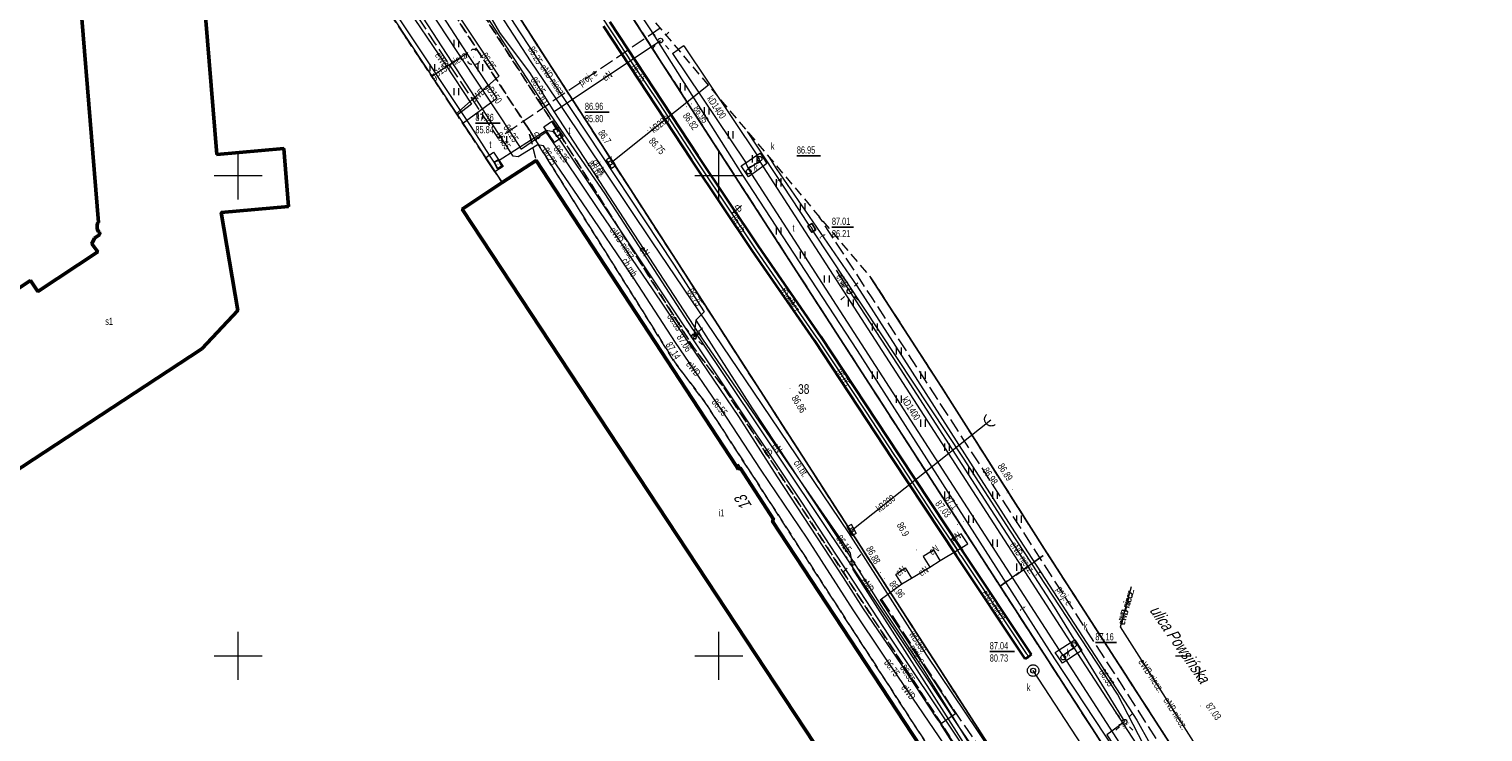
# Model space of a CAD drawing. Header units: metres. Extents: x 7504240 to 7504745, y 5782869 to 5783359.
# Tile 92 of 93: x 7504578 to 7504729, y 5783192 to 5783265. Entities that reach past the tile are written whole.
import ezdxf
from ezdxf.enums import TextEntityAlignment as Align

# ---------------------------------------------------------------- set-up
doc = ezdxf.new("R2010")
doc.units = ezdxf.units.M
doc.header["$MEASUREMENT"] = 0
for name, pattern in [('1.0_0.5', [1.5, 1, -0.5]), ('1.5_0.5', [2, 1.5, -0.5]), ('219-500', [0]), ('egug-500', [1, 0.5, -0.5])]:
    doc.linetypes.add(name, pattern=pattern)
doc.layers.get('0').update_dxf_attribs({"color": 2, "linetype": 'CONTINUOUS', "lineweight": 5})
for name, color, linetype in [('203-punkt graniczny', 7, 'CONTINUOUS'), ('211-numer działki ewidencyjnej', 7, 'CONTINUOUS'), ('218-kontur użytku gruntowego', 7, 'CONTINUOUS'), ('219-działka ewidencyjna', 7, 'CONTINUOUS'), ('312-budynek ewidencyjny', 7, 'CONTINUOUS'), ('312-oznaczenie budynku ewidencyjnego-Atr117', 7, 'CONTINUOUS'), ('994-Nazwa ulicy', 7, 'CONTINUOUS'), ('Adres nieruchomości (na budynku)', 7, 'CONTINUOUS'), ('chodnik', 7, 'CONTINUOUS'), ('chodnik-Atr17', 7, 'CONTINUOUS'), ('drzewo liściaste', 7, 'CONTINUOUS'), ('jezdnia', 7, 'CONTINUOUS'), ('jezdnia-Atr17', 7, 'CONTINUOUS'), ('komora podziemna', 7, 'CONTINUOUS'), ('kratka ściekowa', 7, 'CONTINUOUS'), ('krawężnik', 7, 'CONTINUOUS'), ('latarnia', 7, 'CONTINUOUS'), ('obudowa ochronna przewodu', 7, 'CONTINUOUS'), ('pikieta sztuczna', 7, 'CONTINUOUS'), ('pikieta sztuczna-Atr2', 7, 'CONTINUOUS'), ('przewód elektroenergetyczny podziemny', 7, 'CONTINUOUS'), ('przewód elektroenergetyczny podziemny - ob. projektowany', 7, 'CONTINUOUS'), ('przewód elektroenergetyczny podziemny - ob. projektowany-Atr1', 7, 'CONTINUOUS'), ('przewód elektroenergetyczny podziemny-Atr1', 7, 'CONTINUOUS'), ('przewód gazowy', 7, 'CONTINUOUS'), ('przewód gazowy-Atr1', 7, 'CONTINUOUS'), ('przewód kanalizacyjny', 7, 'CONTINUOUS'), ('przewód kanalizacyjny-Atr1', 7, 'CONTINUOUS'), ('przewód telekomunikacyjny podziemny', 7, 'CONTINUOUS'), ('przewód telekomunikacyjny podziemny-Atr1', 7, 'CONTINUOUS'), ('przewód wodociągowy', 7, 'CONTINUOUS'), ('przewód wodociągowy-Atr1', 7, 'CONTINUOUS'), ('Punkt budynku', 7, 'CONTINUOUS'), ('rzędna', 7, 'CONTINUOUS'), ('rzędna-Atr2', 7, 'CONTINUOUS'), ('rzędna-Atr3', 7, 'CONTINUOUS'), ('trawnik', 7, 'CONTINUOUS'), ('Wstawianie ramki sekcyjnej z opisem', 7, 'CONTINUOUS'), ('właz do komory lub kanału - okrągły', 7, 'CONTINUOUS'), ('właz do komory lub kanału - okrągły-Atr17', 7, 'CONTINUOUS'), ('właz do komory lub kanału - prostokątny', 7, 'CONTINUOUS'), ('właz do komory lub kanału - prostokątny-Atr17', 7, 'CONTINUOUS')]:
    doc.layers.add(name, color=color, linetype=linetype)
doc.styles.get("Standard").update_dxf_attribs({"font": 'Working1250', "width": 0.75})

# ---------------------------------------------------------------- blocks, each defined once
blk = doc.blocks.new('OP021')
at = {"linetype": 'Continuous', "lineweight": 13}
h = blk.add_hatch(color=0, dxfattribs=at)
edge = h.paths.add_edge_path()
edge.add_arc((0, 0), 0.05, 0, 360)
at = {"color": 0, "linetype": 'Continuous', "lineweight": 13}
for centre, start, end in [((-0.38, 0.124), 121.308, 202.548), ((0, 0.4), 49.272, 130.728), ((0.38, 0.124), 337.452, 58.692), ((-0.235, -0.324), 193.221, 274.871), ((0.235, -0.324), 265.129, 346.779)]:
    blk.add_arc(centre, 0.4, start, end, dxfattribs=at)
blk = doc.blocks.new('SUPWP')
at = {"color": 0, "linetype": 'Continuous'}
blk.add_lwpolyline([(-0.375, -0.25), (0.375, -0.25), (0.375, 0.25), (-0.375, 0.25)], close=True, dxfattribs=at)
blk = doc.blocks.new('PW01')
at = {"linetype": 'Continuous', "lineweight": 13}
h = blk.add_hatch(color=0, dxfattribs=at)
edge = h.paths.add_edge_path()
edge.add_arc((0, 0), 0.045, 0, 360)
blk = doc.blocks.new('US05')
at = {"color": 0, "linetype": 'Continuous', "lineweight": 13}
for p, q in [((-0.525, -0.25), (-0.525, 0.25)), ((-0.525, 0.25), (-0.175, 0.25)), ((-0.175, -0.25), (-0.175, 0.25)), ((-0.175, 0.25), (0.175, 0.25)), ((0.175, -0.25), (0.175, 0.25)), ((0.175, 0.25), (0.525, 0.25)), ((0.525, -0.25), (0.525, 0.25)), ((-0.525, -0.25), (-0.175, -0.25)), ((-0.175, -0.25), (0.175, -0.25)), ((0.175, -0.25), (0.525, -0.25))]:
    blk.add_line(p, q, dxfattribs=at)
blk = doc.blocks.new('SM01')
at = {"color": 0, "linetype": 'Continuous', "lineweight": 13}
for p, q in [((-0.53, 0.531), (-0.883, 0.884)), ((0.531, 0.531), (0.884, 0.884)), ((-0.53, -0.53), (-0.883, -0.883)), ((0.531, -0.53), (0.884, -0.883))]:
    blk.add_line(p, q, dxfattribs=at)
blk.add_circle((0, 0), 0.25, dxfattribs=at)
blk = doc.blocks.new('US22')
at = {"color": 0, "linetype": 'Continuous', "lineweight": 13}
blk.add_circle((0, 0), 0.25, dxfattribs=at)
blk = doc.blocks.new('TU04')
at = {"color": 0, "linetype": 'Continuous', "lineweight": 13}
for p, q in [((0, 0), (0, 0.75)), ((0.5, 0), (0.5, 0.75))]:
    blk.add_line(p, q, dxfattribs=at)
blk = doc.blocks.new('203')
at = {"linetype": 'Continuous', "lineweight": 0}
h = blk.add_hatch(color=0, dxfattribs=at)
edge = h.paths.add_edge_path()
edge.add_arc((0, 0), 0.045, 0, 360)
blk = doc.blocks.new('PUNKTBUD')
at = {"color": 0}
blk.add_circle((0, 0), 0.045, dxfattribs=at)

msp = doc.modelspace()

# ---------------------------------------------------------------- linework, layer by layer
at = {"layer": '218-kontur użytku gruntowego', "color": 3, "linetype": 'egug-500', "lineweight": 18, "flags": 128}
for points in [[(7504627.45, 5783249.25), (7504580.47, 5783320.31)], [(7504630.99, 5783251.57), (7504627.45, 5783249.25)], [(7504651.81, 5783219.76), (7504630.99, 5783251.57)], [(7504652.03, 5783219.9), (7504651.81, 5783219.76)], [(7504655.71, 5783214.17), (7504652.03, 5783219.9)], [(7504655.54, 5783214.06), (7504655.71, 5783214.17)], [(7504676.63, 5783181.97), (7504655.54, 5783214.06)]]:
    msp.add_lwpolyline(points, dxfattribs=at)
at = {"layer": '219-działka ewidencyjna', "color": 7, "linetype": '219-500', "lineweight": 18, "flags": 128}
for points in [[(7504580.47, 5783320.31), (7504627.45, 5783249.25)], [(7504630.99, 5783251.57), (7504627.45, 5783249.25)], [(7504651.81, 5783219.76), (7504630.99, 5783251.57)], [(7504652.03, 5783219.9), (7504651.81, 5783219.76)], [(7504655.71, 5783214.17), (7504652.03, 5783219.9)], [(7504655.54, 5783214.06), (7504655.71, 5783214.17)], [(7504676.63, 5783181.97), (7504655.54, 5783214.06)]]:
    msp.add_lwpolyline(points, dxfattribs=at)
at = {"layer": '312-budynek ewidencyjny', "color": 7, "linetype": 'Continuous', "lineweight": 50, "flags": 128}
for points in [[(7504585.47, 5783245.12), (7504582.87, 5783277)], [(7504596, 5783273.76), (7504597.77, 5783252.18)], [(7504597.77, 5783252.18), (7504604.74, 5783252.8)], [(7504604.74, 5783252.8), (7504605.23, 5783246.78)], [(7504630.99, 5783251.57), (7504627.45, 5783249.25)], [(7504651.81, 5783219.76), (7504630.99, 5783251.57)], [(7504627.45, 5783249.25), (7504623.3, 5783246.49)], [(7504605.23, 5783246.78), (7504598.22, 5783246.16)], [(7504598.22, 5783246.16), (7504599.95, 5783235.93)], [(7504623.3, 5783246.49), (7504669.1, 5783176.98)], [(7504585.32, 5783244.85), (7504585.4, 5783245.12)], [(7504585.33, 5783244.43), (7504585.32, 5783244.85)], [(7504585.45, 5783244.12), (7504585.33, 5783244.43)], [(7504585.4, 5783245.12), (7504585.47, 5783245.12)], [(7504584.76, 5783242.89), (7504585.06, 5783243.48)], [(7504585.4, 5783242.05), (7504584.76, 5783242.89)], [(7504585.06, 5783243.48), (7504585.59, 5783243.85)], [(7504585.58, 5783244.09), (7504585.45, 5783244.12)], [(7504585.59, 5783243.85), (7504585.58, 5783244.09)], [(7504579.14, 5783237.93), (7504585.4, 5783242.05)], [(7504540.52, 5783214.03), (7504578.4, 5783239.05)], [(7504578.4, 5783239.05), (7504579.14, 5783237.93)], [(7504599.95, 5783235.93), (7504596.23, 5783231.96)], [(7504596.23, 5783231.96), (7504551.82, 5783202.8)], [(7504652.01, 5783219.44), (7504651.81, 5783219.76)], [(7504652.23, 5783219.58), (7504652.01, 5783219.44)], [(7504655.71, 5783214.17), (7504652.23, 5783219.58)], [(7504655.54, 5783214.06), (7504655.71, 5783214.17)], [(7504676.63, 5783181.97), (7504655.54, 5783214.06)]]:
    msp.add_lwpolyline(points, dxfattribs=at)
at = {"layer": 'chodnik', "color": 7, "linetype": '1.0_0.5', "lineweight": 18, "flags": 128}
for points in [[(7504584.26, 5783329.8), (7504584.76, 5783329.76), (7504585.26, 5783329.68), (7504585.74, 5783329.56), (7504586.22, 5783329.41), (7504586.33, 5783329.37), (7504586.79, 5783329.18), (7504587.24, 5783328.95), (7504587.67, 5783328.7), (7504588.08, 5783328.41), (7504588.46, 5783328.09), (7504588.83, 5783327.75), (7504588.99, 5783327.58), (7504607.24, 5783299.95), (7504609.35, 5783296.76), (7504629.22, 5783266.51), (7504632.21, 5783261.86), (7504640.76, 5783248.61), (7504694.57, 5783165.13), (7504699.72, 5783157.04), (7504698.72, 5783156.67), (7504697.66, 5783156.67), (7504696.73, 5783157.01), (7504695.96, 5783157.63), (7504695.43, 5783158.47), (7504650.61, 5783227.78), (7504647.37, 5783232.09), (7504632.32, 5783256.12), (7504623.51, 5783269.83), (7504602.38, 5783300.49), (7504606.32, 5783300.05), (7504588.44, 5783327.17), (7504588.12, 5783327.5), (7504587.77, 5783327.85), (7504587.38, 5783328.16), (7504586.97, 5783328.45), (7504586.53, 5783328.69), (7504586.08, 5783328.9), (7504585.75, 5783329.02), (7504585.27, 5783329.16), (7504584.78, 5783329.26), (7504584.28, 5783329.31), (7504583.78, 5783329.32), (7504583.28, 5783329.29), (7504582.79, 5783329.22), (7504582.62, 5783329.18), (7504582.28, 5783329.61), (7504582.77, 5783329.71), (7504583.27, 5783329.78), (7504583.76, 5783329.81)], [(7504697.28, 5783140.66), (7504697, 5783142.25), (7504696.26, 5783143.61), (7504694.91, 5783146.41), (7504694.42, 5783149.75), (7504694.33, 5783152.64), (7504693.73, 5783155.47), (7504692.66, 5783158.08), (7504691.15, 5783160.47), (7504690.46, 5783161.54), (7504682.63, 5783173.76), (7504681.69, 5783175.22), (7504677.1, 5783182.38), (7504648.58, 5783226.38), (7504645.38, 5783230.61), (7504630.15, 5783254.92), (7504621.39, 5783268.45), (7504604.89, 5783292.4), (7504593.34, 5783309.31), (7504595.39, 5783310.74), (7504602.38, 5783300.49), (7504623.51, 5783269.83), (7504632.32, 5783256.12), (7504647.37, 5783232.09), (7504650.61, 5783227.78), (7504695.43, 5783158.47), (7504695.96, 5783157.63), (7504696.73, 5783157.01), (7504697.66, 5783156.67), (7504698.72, 5783156.67), (7504699.72, 5783157.04), (7504701.15, 5783154.36), (7504699.43, 5783153.28), (7504698.21, 5783151.65), (7504697.65, 5783149.69), (7504697.8, 5783147.77), (7504698.59, 5783146.02), (7504699.92, 5783144.64)]]:
    msp.add_lwpolyline(points, close=True, dxfattribs=at)
at = {"layer": 'jezdnia', "color": 7, "linetype": '1.5_0.5', "lineweight": 18, "flags": 128}
for points in [[(7504721.281, 5783124.329), (7504710.4, 5783140.84), (7504707.9, 5783139.18), (7504707.15, 5783140), (7504706.85, 5783140.22), (7504706.58, 5783140.4), (7504706.25, 5783140.51), (7504705.88, 5783140.52), (7504705.56, 5783140.39), (7504704.13, 5783138.46), (7504697.66, 5783141.85), (7504698.65, 5783144.15), (7504698.87, 5783144.8), (7504699.77, 5783147.45), (7504699.97, 5783149.96), (7504699.88, 5783150.96), (7504701.77, 5783150.87), (7504701.76, 5783151.99), (7504701.15, 5783154.36), (7504699.72, 5783157.04), (7504694.57, 5783165.13), (7504640.76, 5783248.61), (7504632.21, 5783261.86), (7504629.22, 5783266.51), (7504609.35, 5783296.76), (7504588.99, 5783327.58), (7504588.83, 5783327.75), (7504588.46, 5783328.09), (7504588.08, 5783328.41), (7504587.67, 5783328.7), (7504587.24, 5783328.95), (7504586.79, 5783329.18), (7504586.33, 5783329.37), (7504586.22, 5783329.41), (7504585.74, 5783329.56), (7504585.26, 5783329.68), (7504584.76, 5783329.76), (7504584.26, 5783329.8), (7504583.76, 5783329.81), (7504583.27, 5783329.78), (7504582.77, 5783329.71), (7504582.28, 5783329.61), (7504580.26, 5783328.03), (7504579.4, 5783326.65), (7504578.86, 5783325.39), (7504578.36, 5783323.84), (7504578.56, 5783322.04), (7504579.94, 5783319.98), (7504580.88, 5783318.49), (7504577.57, 5783316.99), (7504574.98, 5783320.15), (7504567.49, 5783329.3), (7504572.18, 5783333.11), (7504574.6, 5783335.03), (7504576.32, 5783337.09), (7504576.55, 5783337.47), (7504576.79, 5783337.92), (7504577, 5783338.37), (7504577.18, 5783338.83), (7504577.34, 5783339.31), (7504577.47, 5783339.79), (7504577.58, 5783340.28), (7504577.65, 5783340.77), (7504577.7, 5783341.27), (7504577.72, 5783341.77), (7504577.71, 5783342.27), (7504577.69, 5783342.63), (7504577.63, 5783343.13), (7504577.54, 5783343.62), (7504577.444, 5783344.05)], [(7504634.397, 5783276.574), (7504637.72, 5783271.55), (7504679.26, 5783207.25), (7504703.98, 5783169.03), (7504708.24, 5783162.71), (7504710.1, 5783160.34), (7504712.91, 5783156.77), (7504717.79, 5783155.9), (7504718.5, 5783155.91), (7504719.13, 5783156.44), (7504719.08, 5783157.16), (7504718.16, 5783158.83), (7504713.07, 5783165.96), (7504708.95, 5783172.26), (7504684.13, 5783210.71), (7504673.14, 5783228.02), (7504665.828, 5783239.336)]]:
    msp.add_lwpolyline(points, dxfattribs=at)
msp.add_lwpolyline([(7504679.26, 5783207.25), (7504684.13, 5783210.71), (7504708.95, 5783172.26), (7504703.98, 5783169.03)], close=True, dxfattribs=at)
at = {"layer": 'komora podziemna', "color": 30, "linetype": 'Continuous', "lineweight": 18, "flags": 128}
for points in [[(7504632.68, 5783255.69), (7504633.82, 5783254.05), (7504632.91, 5783253.42), (7504631.78, 5783255.06)], [(7504625.73, 5783251.85), (7504626.57, 5783252.41), (7504627.55, 5783250.94), (7504626.71, 5783250.38)], [(7504659.65, 5783244.13), (7504659.26, 5783244.72), (7504659.41, 5783244.81), (7504659.68, 5783244.97), (7504660.04, 5783244.38), (7504659.81, 5783244.19)]]:
    msp.add_lwpolyline(points, close=True, dxfattribs=at)
at = {"layer": 'komora podziemna', "color": 34, "linetype": 'Continuous', "lineweight": 18, "flags": 128}
for points in [[(7504652.33, 5783250.99), (7504652.8, 5783251.31), (7504653.96, 5783252.1), (7504654.3, 5783252.33), (7504655, 5783251.25), (7504654.58, 5783250.94), (7504653.42, 5783250.09), (7504653.09, 5783249.86)], [(7504685, 5783200.34), (7504685.41, 5783200.61), (7504686.64, 5783201.41), (7504687.02, 5783201.66), (7504687.75, 5783200.57), (7504687.28, 5783200.26), (7504686.16, 5783199.5), (7504685.76, 5783199.23)], [(7504683.3, 5783198.46), (7504683.3, 5783198.41), (7504683.29, 5783198.35), (7504683.27, 5783198.29), (7504683.25, 5783198.23), (7504683.23, 5783198.18), (7504683.2, 5783198.13), (7504683.16, 5783198.08), (7504683.12, 5783198.04), (7504683.08, 5783198), (7504683.03, 5783197.97), (7504682.98, 5783197.93), (7504682.93, 5783197.91), (7504682.87, 5783197.89), (7504682.82, 5783197.88), (7504682.76, 5783197.87), (7504682.7, 5783197.86), (7504682.64, 5783197.87), (7504682.58, 5783197.88), (7504682.52, 5783197.89), (7504682.47, 5783197.91), (7504682.42, 5783197.93), (7504682.37, 5783197.97), (7504682.32, 5783198), (7504682.27, 5783198.04), (7504682.24, 5783198.08), (7504682.2, 5783198.13), (7504682.17, 5783198.18), (7504682.14, 5783198.23), (7504682.12, 5783198.29), (7504682.11, 5783198.35), (7504682.1, 5783198.41), (7504682.1, 5783198.46), (7504682.1, 5783198.52), (7504682.11, 5783198.58), (7504682.12, 5783198.64), (7504682.14, 5783198.69), (7504682.17, 5783198.75), (7504682.2, 5783198.8), (7504682.24, 5783198.84), (7504682.27, 5783198.89), (7504682.32, 5783198.93), (7504682.37, 5783198.96), (7504682.42, 5783198.99), (7504682.47, 5783199.02), (7504682.52, 5783199.04), (7504682.58, 5783199.05), (7504682.64, 5783199.06), (7504682.7, 5783199.06), (7504682.76, 5783199.06), (7504682.82, 5783199.05), (7504682.87, 5783199.04), (7504682.93, 5783199.02), (7504682.98, 5783198.99), (7504683.03, 5783198.96), (7504683.08, 5783198.93), (7504683.12, 5783198.89), (7504683.16, 5783198.84), (7504683.2, 5783198.8), (7504683.23, 5783198.75), (7504683.25, 5783198.69), (7504683.27, 5783198.64), (7504683.29, 5783198.58), (7504683.3, 5783198.52)]]:
    msp.add_lwpolyline(points, close=True, dxfattribs=at)
msp.add_lwpolyline([(7504678.735, 5783224.044), (7504678.73, 5783224.04), (7504678.67, 5783224), (7504678.61, 5783223.98), (7504678.55, 5783223.95), (7504678.48, 5783223.94), (7504678.41, 5783223.93), (7504678.34, 5783223.92), (7504678.27, 5783223.93), (7504678.21, 5783223.94), (7504678.14, 5783223.95), (7504678.08, 5783223.98), (7504678.01, 5783224), (7504677.95, 5783224.04), (7504677.9, 5783224.08), (7504677.85, 5783224.13), (7504677.8, 5783224.18), (7504677.76, 5783224.23), (7504677.73, 5783224.29), (7504677.7, 5783224.35), (7504677.67, 5783224.42), (7504677.66, 5783224.49), (7504677.65, 5783224.55), (7504677.64, 5783224.62), (7504677.65, 5783224.69), (7504677.66, 5783224.76), (7504677.67, 5783224.83), (7504677.7, 5783224.89), (7504677.73, 5783224.95), (7504677.76, 5783225.01), (7504677.8, 5783225.07), (7504677.837, 5783225.108)], dxfattribs=at)
at = {"layer": 'krawężnik', "color": 7, "linetype": 'Continuous', "lineweight": 25, "flags": 128}
for points in [[(7504588.99, 5783327.58), (7504607.24, 5783299.95), (7504609.35, 5783296.76), (7504629.22, 5783266.51), (7504632.21, 5783261.86), (7504640.76, 5783248.61), (7504694.57, 5783165.13)], [(7504703.98, 5783169.03), (7504679.26, 5783207.25), (7504637.72, 5783271.55), (7504634.397, 5783276.574)], [(7504665.828, 5783239.336), (7504673.14, 5783228.02), (7504684.13, 5783210.71), (7504708.95, 5783172.26)]]:
    msp.add_lwpolyline(points, dxfattribs=at)
at = {"layer": 'obudowa ochronna przewodu', "color": 0, "linetype": 'CONTINUOUS', "lineweight": 35}
for p, q in [((7504647.156, 5783251.639), (7504638.006, 5783265.55)), ((7504647.824, 5783252.081), (7504638.674, 5783265.99)), ((7504654.121, 5783242.645), (7504647.824, 5783252.081)), ((7504653.459, 5783242.195), (7504647.156, 5783251.639)), ((7504659.938, 5783232.806), (7504653.459, 5783242.195)), ((7504660.602, 5783233.254), (7504654.121, 5783242.645)), ((7504668.106, 5783220.45), (7504659.938, 5783232.806)), ((7504668.774, 5783220.89), (7504660.602, 5783233.254)), ((7504674.687, 5783210.489), (7504668.106, 5783220.45)), ((7504675.353, 5783210.931), (7504668.774, 5783220.89)), ((7504681.877, 5783199.688), (7504674.687, 5783210.489)), ((7504682.543, 5783200.132), (7504675.353, 5783210.931)), ((7504681.877, 5783199.688), (7504682.21, 5783199.91)), ((7504682.543, 5783200.132), (7504682.21, 5783199.91))]:
    msp.add_line(p, q, dxfattribs=at)
at = {"layer": 'przewód elektroenergetyczny podziemny', "color": 1, "linetype": 'Continuous', "lineweight": 18, "flags": 128}
for points in [[(7504560.177, 5783355.048), (7504561.41, 5783353.2), (7504563.36, 5783350.24), (7504566.99, 5783344.77), (7504573.56, 5783335.12), (7504577, 5783330.16), (7504579.77, 5783325.95), (7504582.59, 5783321.79), (7504584.14, 5783318.81), (7504588.09, 5783319.33), (7504589.47, 5783317.36), (7504593.1, 5783311.78), (7504596.36, 5783306.86), (7504599.88, 5783301.41), (7504603.65, 5783295.72), (7504608.54, 5783288.27), (7504614.78, 5783278.76), (7504621.29, 5783269.11), (7504627.13, 5783260.32)], [(7504647.96, 5783233.53), (7504632.86, 5783256.67), (7504630.41, 5783260.6), (7504627.2, 5783264.87), (7504621.76, 5783274.3), (7504619.03, 5783278.12), (7504617.7, 5783280.65), (7504616.33, 5783283.25), (7504603.17, 5783303.29), (7504590.96, 5783321.75), (7504588.51, 5783325.53)], [(7504602.77, 5783303), (7504602.38, 5783303.75), (7504603.45, 5783304.2), (7504607.44, 5783298.38), (7504612.52, 5783290.59), (7504617.09, 5783283.7), (7504620.5, 5783278.51), (7504622.98, 5783274.68), (7504629.26, 5783264.94), (7504631.47, 5783261.59), (7504634.77, 5783256.65), (7504645.29, 5783240.75), (7504648.49, 5783235.82), (7504647.6, 5783234.95), (7504647.4, 5783233.24)], [(7504617.05, 5783268.17), (7504621.53, 5783261.57), (7504624.28, 5783257.43), (7504622.79, 5783256.29)], [(7504677.23, 5783185.27), (7504669.13, 5783197.12), (7504667.2, 5783199.96), (7504663.99, 5783204.78), (7504659.19, 5783212.24), (7504654.41, 5783219.32), (7504650.79, 5783224.83), (7504645.49, 5783232.61), (7504641.18, 5783239.23), (7504635.82, 5783247.14), (7504631.75, 5783253.09), (7504631.35, 5783253.17), (7504631.11, 5783253.15), (7504629.14, 5783251.93), (7504628.61, 5783252.02), (7504624.21, 5783258.8), (7504618.76, 5783267.17)], [(7504676.67, 5783187.5), (7504673.14, 5783192.91), (7504672.66, 5783193.54), (7504668.99, 5783199.11), (7504665.04, 5783204.91), (7504662.98, 5783208.17), (7504656.1, 5783218.64), (7504652.07, 5783224.91), (7504648.2, 5783230.65), (7504646.67, 5783232.9), (7504643.17, 5783238.11), (7504637.63, 5783246.25), (7504633.89, 5783251.82), (7504632.02, 5783254.51), (7504629.46, 5783252.72), (7504627.49, 5783255.79), (7504622.93, 5783262.69), (7504619.68, 5783267.58)], [(7504675.18, 5783210.46), (7504674.85, 5783210.95), (7504672.28, 5783214.82), (7504668.55, 5783220.49), (7504668.32, 5783220.85), (7504665.28, 5783225.45), (7504662.09, 5783230.28), (7504660.37, 5783232.88), (7504660.17, 5783233.17), (7504653.97, 5783242.15), (7504653.61, 5783242.69), (7504651.36, 5783246.08), (7504647.71, 5783251.52), (7504647.26, 5783252.21), (7504643.85, 5783257.44), (7504643.57, 5783257.86), (7504641, 5783261.73), (7504639.01, 5783264.74), (7504637.67, 5783266.79)], [(7504632.86, 5783256.67), (7504643.92, 5783264.04)], [(7504627.13, 5783260.32), (7504622.69, 5783256.41)], [(7504651.36, 5783246.08), (7504651.69, 5783246.3), (7504652.37, 5783246.86)], [(7504662.19, 5783240.14), (7504663.59, 5783237.94)], [(7504663.59, 5783237.94), (7504668.54, 5783230.35), (7504678.29, 5783215.24), (7504684.87, 5783205.07), (7504691.86, 5783193.72), (7504692.2, 5783193.14)], [(7504647.6, 5783234.95), (7504653.43, 5783225.83), (7504663.49, 5783210.59), (7504667.09, 5783204.86), (7504671.28, 5783198.53), (7504677.15, 5783189.07)], [(7504647.96, 5783233.53), (7504647.4, 5783233.24)], [(7504663.88, 5783209.66), (7504663.69, 5783210.7), (7504655.41, 5783222.65), (7504647.96, 5783233.53)], [(7504675.91, 5783211.65), (7504675.2, 5783212.71), (7504674.15, 5783212.11), (7504674.83, 5783210.99)], [(7504666.77, 5783205.84), (7504669.05, 5783207.48), (7504670.05, 5783208.08), (7504671.95, 5783209.24), (7504673.04, 5783209.91), (7504674.83, 5783210.99), (7504675.91, 5783211.65)], [(7504673.04, 5783209.91), (7504672.37, 5783211.02), (7504671.27, 5783210.35), (7504671.95, 5783209.24)], [(7504717.14, 5783178.544), (7504706.27, 5783171.71), (7504694.63, 5783164.4), (7504692.93, 5783164.38), (7504684.13, 5783178.13), (7504683.45, 5783181.27), (7504680.1, 5783186.54), (7504679.12, 5783188.17), (7504676.51, 5783189.36), (7504663.99, 5783208.98), (7504663.88, 5783209.66)], [(7504675.18, 5783210.46), (7504680.48, 5783202.5), (7504681.99, 5783200.23), (7504682.24, 5783199.92)], [(7504669.05, 5783207.48), (7504668.4, 5783208.48), (7504669.39, 5783209.15), (7504670.05, 5783208.08)], [(7504691.79, 5783203.03), (7504692.942, 5783207.212)], [(7504691.79, 5783203.03), (7504692.942, 5783207.212)], [(7504666.77, 5783205.84), (7504674.62, 5783193.95), (7504673.05, 5783192.88), (7504679.54, 5783182.69), (7504680.47, 5783178.66), (7504692.23, 5783161.33)], [(7504718.085, 5783177.424), (7504708.98, 5783175.99), (7504691.79, 5783203.03)], [(7504718.085, 5783177.424), (7504708.98, 5783175.99), (7504691.79, 5783203.03)], [(7504692.2, 5783193.14), (7504690.35, 5783191.79), (7504694.53, 5783185.44), (7504703.56, 5783171.62), (7504707.45, 5783165.56), (7504710.82, 5783160.39), (7504718.9, 5783148.1), (7504720.21, 5783146.11)]]:
    msp.add_lwpolyline(points, dxfattribs=at)
at = {"layer": 'przewód elektroenergetyczny podziemny - ob. projektowany', "color": 1, "linetype": '1.5_0.5', "lineweight": 18, "flags": 128}
for points in [[(7504643.893, 5783265.323), (7504627.07, 5783253.85), (7504620.46, 5783263.82), (7504614.02, 5783273.56), (7504607.33, 5783283.34), (7504599.37, 5783295.19), (7504602.04, 5783301.54), (7504595.41, 5783311.52), (7504591.29, 5783309.77), (7504589.43, 5783312.39), (7504582.96, 5783322.45), (7504581.52, 5783324.7), (7504579.88, 5783324.92), (7504579.7, 5783325.19), (7504571.39, 5783337.52), (7504569.67, 5783340.12), (7504568.12, 5783342.51), (7504562.6, 5783351.02), (7504562.76, 5783352.44), (7504561.49, 5783354.3), (7504560.72, 5783355.504)], [(7504699.81, 5783184.64), (7504699.08, 5783185.81), (7504691.95, 5783196.94), (7504679.52, 5783216.24), (7504665.95, 5783237.25), (7504660.455, 5783245.702)], [(7504666.93, 5783205.88), (7504674.37, 5783194.44)], [(7504674.37, 5783194.44), (7504679.63, 5783186.85)]]:
    msp.add_lwpolyline(points, dxfattribs=at)
at = {"layer": 'przewód gazowy', "color": 52, "linetype": 'Continuous', "lineweight": 18, "flags": 128}
for points in [[(7504562.088, 5783356.652), (7504563.55, 5783354.42), (7504570.18, 5783344.51), (7504577.1, 5783333.86), (7504584.71, 5783322.79), (7504593.92, 5783308.66), (7504601.11, 5783297.64), (7504608.48, 5783286.32), (7504616.47, 5783274.02), (7504623.8, 5783262.71)], [(7504623.8, 5783262.71), (7504620.15, 5783260.3)], [(7504623.8, 5783262.71), (7504626.9, 5783258), (7504623.37, 5783255.41)]]:
    msp.add_lwpolyline(points, dxfattribs=at)
at = {"layer": 'przewód kanalizacyjny', "color": 34, "linetype": 'CONTINUOUS', "lineweight": 18}
for p, q in [((7504645.189, 5783262.709), (7504645.771, 5783263.098)), ((7504645.189, 5783262.709), (7504652.774, 5783251.368)), ((7504646.353, 5783263.487), (7504645.771, 5783263.098)), ((7504646.353, 5783263.487), (7504654.006, 5783252.052)), ((7504654.006, 5783252.052), (7504654.308, 5783251.378)), ((7504652.774, 5783251.368), (7504653.032, 5783250.802)), ((7504653.032, 5783250.802), (7504653.67, 5783251.09)), ((7504653.069, 5783250.732), (7504653.67, 5783251.09)), ((7504653.069, 5783250.732), (7504653.415, 5783250.15)), ((7504654.271, 5783251.448), (7504653.67, 5783251.09)), ((7504654.308, 5783251.378), (7504653.67, 5783251.09)), ((7504654.271, 5783251.448), (7504654.605, 5783250.89)), ((7504654.605, 5783250.89), (7504686.584, 5783201.375)), ((7504653.415, 5783250.15), (7504685.416, 5783200.605)), ((7504685.416, 5783200.605), (7504685.789, 5783200.049)), ((7504685.776, 5783200.069), (7504686.37, 5783200.44)), ((7504685.789, 5783200.049), (7504686.37, 5783200.44)), ((7504686.951, 5783200.831), (7504686.37, 5783200.44)), ((7504686.964, 5783200.811), (7504686.37, 5783200.44)), ((7504686.584, 5783201.375), (7504686.951, 5783200.831)), ((7504686.964, 5783200.811), (7504687.311, 5783200.256)), ((7504685.776, 5783200.069), (7504686.129, 5783199.504)), ((7504686.129, 5783199.504), (7504710.003, 5783162.698)), ((7504687.311, 5783200.256), (7504711.177, 5783163.462))]:
    msp.add_line(p, q, dxfattribs=at)
at = {"layer": 'przewód kanalizacyjny', "color": 34, "linetype": 'Continuous', "lineweight": 18, "flags": 128}
for points in [[(7504648.908, 5783259.381), (7504638.79, 5783251.32)], [(7504663.83, 5783213.08), (7504678.286, 5783224.577)], [(7504691.73, 5783184.65), (7504682.7, 5783198.46)]]:
    msp.add_lwpolyline(points, dxfattribs=at)
at = {"layer": 'przewód telekomunikacyjny podziemny', "color": 30, "linetype": 'Continuous', "lineweight": 18, "flags": 128}
for points in [[(7504677.65, 5783189.47), (7504676.86, 5783189.88), (7504674.98, 5783192.66), (7504669.6, 5783200.77), (7504648, 5783233.05), (7504647.21, 5783234.1), (7504638.18, 5783248.08), (7504632.48, 5783256.33), (7504620.99, 5783274.16), (7504616.66, 5783280.58), (7504599.04, 5783306.94), (7504594.77, 5783313.45), (7504586.06, 5783326.23), (7504585.82, 5783326.87)], [(7504626.64, 5783251.4), (7504626.13, 5783252.12), (7504624.22, 5783255.09), (7504616.71, 5783266.39), (7504607.34, 5783280.78), (7504599.64, 5783292.56), (7504592.53, 5783303.49), (7504589.13, 5783308.69), (7504588.45, 5783309.45)], [(7504729.491, 5783131.228), (7504720.06, 5783145.59), (7504712.08, 5783157.39), (7504700.6, 5783175.97), (7504684.94, 5783199.68), (7504664.43, 5783231.79), (7504652.42, 5783250.14), (7504642.94, 5783265.15), (7504639.05, 5783271.061)], [(7504675.18, 5783210.46), (7504674.85, 5783210.95), (7504672.28, 5783214.82), (7504668.55, 5783220.49), (7504668.32, 5783220.85), (7504665.28, 5783225.45), (7504662.09, 5783230.28), (7504660.37, 5783232.88), (7504660.17, 5783233.17), (7504653.97, 5783242.15), (7504653.61, 5783242.69), (7504651.36, 5783246.08), (7504647.71, 5783251.52), (7504647.26, 5783252.21), (7504643.85, 5783257.44), (7504643.57, 5783257.86), (7504641, 5783261.73), (7504639.01, 5783264.74), (7504637.67, 5783266.79)], [(7504632.8, 5783254.55), (7504632.05, 5783254.67), (7504627.14, 5783251.55), (7504626.64, 5783251.4)], [(7504677.35, 5783187.69), (7504676.86, 5783188.43), (7504674.79, 5783191.55), (7504667.76, 5783202.04), (7504658.56, 5783216.1), (7504649.71, 5783229.35), (7504641.32, 5783241.93), (7504633.41, 5783253.77), (7504632.8, 5783254.55)], [(7504659.67, 5783244.54), (7504659.41, 5783244.81), (7504652.97, 5783254.57)], [(7504655.188, 5783251.942), (7504655.96, 5783250.73), (7504664.36, 5783238.51), (7504680.44, 5783213.41), (7504693.5, 5783193.29), (7504697.56, 5783186.02), (7504703.23, 5783178.36), (7504703.28, 5783177.79), (7504702.98, 5783177.17), (7504690.14, 5783168.48), (7504689.9, 5783168.05), (7504689.92, 5783167.61), (7504706.86, 5783139.65), (7504718.548, 5783122.032)], [(7504705.96, 5783172.13), (7504705.71, 5783172.42), (7504694.21, 5783190.69), (7504691.48, 5783196), (7504680.27, 5783213.07), (7504675.45, 5783220.56), (7504659.81, 5783244.19), (7504659.67, 5783244.54)]]:
    msp.add_lwpolyline(points, dxfattribs=at)
at = {"layer": 'przewód wodociągowy', "color": 5, "linetype": 'Continuous', "lineweight": 18, "flags": 128}
for points in [[(7504559.271, 5783354.288), (7504566.46, 5783343.33), (7504574.93, 5783330.53), (7504587.79, 5783327.96), (7504590.49, 5783323.81), (7504600.98, 5783307.54), (7504606.31, 5783299.1), (7504616.63, 5783283.22), (7504619.49, 5783278.73), (7504630.45, 5783261.83), (7504633.65, 5783257.07)], [(7504633.65, 5783257.07), (7504643.04, 5783243.1), (7504653.59, 5783227.46), (7504663.48, 5783212.79), (7504671.62, 5783200.06), (7504682.23, 5783184.27), (7504702.56, 5783154.38)]]:
    msp.add_lwpolyline(points, dxfattribs=at)
at = {"layer": 'rzędna-Atr2', "color": 7, "flags": 128}
for points in [[(7504636.069, 5783256.587), (7504638.601, 5783256.587)], [(7504624.678, 5783255.436), (7504627.247, 5783255.436)], [(7504658.12, 5783252.044), (7504660.593, 5783252.044)], [(7504661.766, 5783244.62), (7504664.005, 5783244.62)], [(7504678.185, 5783200.442), (7504680.749, 5783200.442)], [(7504689.173, 5783201.383), (7504691.386, 5783201.383)]]:
    msp.add_lwpolyline(points, dxfattribs=at)
at = {"layer": 'trawnik', "color": 7, "linetype": '1.0_0.5', "lineweight": 18, "flags": 128}
for points in [[(7504608.68, 5783277.59), (7504608.31, 5783278.58), (7504605.31, 5783283.4), (7504601.65, 5783288.42), (7504600.91, 5783289.39), (7504580.47, 5783320.31), (7504579.94, 5783319.98), (7504578.56, 5783322.04), (7504578.36, 5783323.84), (7504578.86, 5783325.39), (7504582.34, 5783320.46), (7504581.55, 5783319.9), (7504582.95, 5783318.02), (7504583.74, 5783318.41), (7504591.27, 5783307.65), (7504601.38, 5783292.89), (7504604.89, 5783292.4), (7504621.39, 5783268.45), (7504630.15, 5783254.92), (7504630.99, 5783251.57), (7504627.45, 5783249.25), (7504626.98, 5783250.02)], [(7504665.83, 5783239.34), (7504673.14, 5783228.02), (7504684.13, 5783210.71), (7504679.26, 5783207.25), (7504637.72, 5783271.55), (7504634.4, 5783276.57)], [(7504676.63, 5783181.97), (7504655.54, 5783214.06), (7504655.71, 5783214.17), (7504652.23, 5783219.58), (7504652.01, 5783219.44), (7504651.81, 5783219.76), (7504630.99, 5783251.57), (7504630.15, 5783254.92), (7504645.38, 5783230.61), (7504648.58, 5783226.38), (7504677.1, 5783182.38), (7504681.69, 5783175.22), (7504679.96, 5783173.96), (7504679.78, 5783174.44), (7504677.84, 5783173.89), (7504678.24, 5783172.43), (7504673.31, 5783179.8), (7504674.92, 5783180.85)]]:
    msp.add_lwpolyline(points, close=True, dxfattribs=at)
at = {"layer": 'Wstawianie ramki sekcyjnej z opisem', "color": 7, "linetype": 'Continuous', "lineweight": 13, "flags": 128}
for points in [[(7504600, 5783247.5), (7504600, 5783252.5)], [(7504650, 5783247.5), (7504650, 5783252.5)], [(7504597.5, 5783250), (7504602.5, 5783250)], [(7504647.5, 5783250), (7504652.5, 5783250)], [(7504600, 5783197.5), (7504600, 5783202.5)], [(7504650, 5783197.5), (7504650, 5783202.5)], [(7504597.5, 5783200), (7504602.5, 5783200)], [(7504647.5, 5783200), (7504652.5, 5783200)], [(7504697.5, 5783200), (7504699.03, 5783200)], [(7504700, 5783197.5), (7504700, 5783198.85)]]:
    msp.add_lwpolyline(points, dxfattribs=at)

# ---------------------------------------------------------------- block references
at = {"layer": '203-punkt graniczny', "color": 7, "linetype": 'Continuous', "lineweight": 18}
for p in [(7504630.99, 5783251.57), (7504627.45, 5783249.25), (7504651.81, 5783219.76), (7504652.03, 5783219.9), (7504655.54, 5783214.06), (7504655.71, 5783214.17)]:
    msp.add_blockref('203', p, dxfattribs=at)
at = {"layer": 'drzewo liściaste', "color": 94, "linetype": 'Continuous', "lineweight": 18}
msp.add_blockref('OP021', (7504624.49, 5783262.32), dxfattribs=at)
at = {"layer": 'kratka ściekowa', "color": 34, "linetype": 'Continuous', "lineweight": 18}
for p, rotation in [((7504638.79, 5783251.32), 121.179), ((7504663.83, 5783213.08), 117.218)]:
    msp.add_blockref('US05', p, dxfattribs=dict(at, rotation=rotation))
at = {"layer": 'latarnia', "color": 7, "linetype": 'Continuous', "lineweight": 18}
for p in [(7504643.92, 5783264.04), (7504663.59, 5783237.94), (7504647.4, 5783233.24), (7504663.88, 5783209.66), (7504692.2, 5783193.14)]:
    msp.add_blockref('SM01', p, dxfattribs=at)
at = {"layer": 'pikieta sztuczna', "color": 7, "linetype": 'Continuous', "lineweight": 13}
for p in [(7504646.63, 5783257.15), (7504647.16, 5783257.45), (7504642.61, 5783254.66), (7504638.82, 5783251.94), (7504638.22, 5783251.58), (7504647.37, 5783232.09), (7504645.38, 5783230.61), (7504657.41, 5783227.84), (7504680.53, 5783217.32), (7504679.97, 5783216.94), (7504674.85, 5783213.67), (7504675.43, 5783213.96), (7504670.55, 5783211.03), (7504666.82, 5783208.66), (7504667.24, 5783208.07), (7504700.12, 5783194.79)]:
    msp.add_blockref('PW01', p, dxfattribs=at)
at = {"layer": 'Punkt budynku', "color": 5, "linetype": 'Continuous', "lineweight": 18}
for p in [(7504597.77, 5783252.18), (7504604.74, 5783252.8), (7504630.99, 5783251.57), (7504627.45, 5783249.25), (7504598.22, 5783246.16), (7504605.23, 5783246.78), (7504623.3, 5783246.49), (7504585.32, 5783244.85), (7504585.33, 5783244.43), (7504585.4, 5783245.12), (7504585.47, 5783245.12), (7504584.76, 5783242.89), (7504585.06, 5783243.48), (7504585.45, 5783244.12), (7504585.58, 5783244.09), (7504585.59, 5783243.85), (7504585.4, 5783242.05), (7504578.4, 5783239.05), (7504579.14, 5783237.93), (7504599.95, 5783235.93), (7504596.23, 5783231.96), (7504651.81, 5783219.76), (7504652.01, 5783219.44), (7504652.23, 5783219.58), (7504655.54, 5783214.06), (7504655.71, 5783214.17)]:
    msp.add_blockref('PUNKTBUD', p, dxfattribs=at)
at = {"layer": 'rzędna', "color": 1, "linetype": 'Continuous', "lineweight": 18}
for p in [(7504631.47, 5783261.59), (7504641, 5783261.73), (7504627.13, 5783260.32), (7504630.41, 5783260.6), (7504632.02, 5783254.51), (7504628.61, 5783252.02), (7504629.46, 5783252.72), (7504631.75, 5783253.09), (7504651.36, 5783246.08), (7504648.49, 5783235.82), (7504646.67, 5783232.9), (7504662.09, 5783230.28), (7504650.79, 5783224.83), (7504663.69, 5783210.7), (7504667.2, 5783199.96), (7504668.99, 5783199.11)]:
    msp.add_blockref('PW01', p, dxfattribs=at)
at = {"layer": 'rzędna', "color": 30, "linetype": 'Continuous', "lineweight": 18}
for p, rotation in [((7504633.18, 5783254.52), 300.061), ((7504627.02, 5783251.17), 297.993), ((7504659.67, 5783244.54), 122.206)]:
    msp.add_blockref('PW01', p, dxfattribs=dict(at, rotation=rotation))
at = {"layer": 'rzędna', "color": 34, "linetype": 'Continuous', "lineweight": 18}
for p in [(7504654.24, 5783251.74), (7504686.93, 5783201.14), (7504682.7, 5783198.46)]:
    msp.add_blockref('PW01', p, dxfattribs=at)
at = {"layer": 'rzędna', "color": 30, "linetype": 'Continuous', "lineweight": 18}
msp.add_blockref('PW01', (7504691.48, 5783196), dxfattribs=at)
at = {"layer": 'trawnik', "color": 7, "linetype": 'Continuous', "lineweight": 18}
for p in [(7504622.459, 5783263.349), (7504619.959, 5783260.849), (7504624.959, 5783260.849), (7504645.999, 5783258.849), (7504622.459, 5783258.349), (7504624.959, 5783255.849), (7504648.499, 5783256.349), (7504627.459, 5783253.349), (7504650.999, 5783253.849), (7504653.499, 5783251.349), (7504655.999, 5783248.849), (7504658.499, 5783246.349), (7504655.999, 5783243.849), (7504658.499, 5783241.349), (7504660.999, 5783238.849), (7504663.499, 5783236.349), (7504665.999, 5783233.849), (7504668.499, 5783231.349), (7504665.999, 5783228.849), (7504670.999, 5783228.849), (7504668.499, 5783226.349), (7504670.999, 5783223.849), (7504673.499, 5783221.349), (7504675.999, 5783218.849), (7504673.499, 5783216.349), (7504678.499, 5783216.349), (7504675.999, 5783213.849), (7504680.999, 5783213.849), (7504678.499, 5783211.349), (7504680.999, 5783208.849)]:
    msp.add_blockref('TU04', p, dxfattribs=at)
at = {"layer": 'właz do komory lub kanału - okrągły', "color": 7, "linetype": 'Continuous', "lineweight": 18}
for p in [(7504654.24, 5783251.74), (7504653.11, 5783250.41), (7504686.93, 5783201.14), (7504685.83, 5783199.83), (7504682.7, 5783198.46)]:
    msp.add_blockref('US22', p, dxfattribs=at)
at = {"layer": 'właz do komory lub kanału - prostokątny', "color": 7, "linetype": 'Continuous', "lineweight": 18}
for p, rotation in [((7504633.18, 5783254.52), 300.061), ((7504627.02, 5783251.17), 297.993), ((7504659.67, 5783244.54), 122.205)]:
    msp.add_blockref('SUPWP', p, dxfattribs=dict(at, rotation=rotation))

# ---------------------------------------------------------------- texts
at = {"layer": '211-numer działki ewidencyjnej', "color": 7, "linetype": 'Continuous', "lineweight": 18, "width": 0.79}
msp.add_text('38', height=1, dxfattribs=at).set_placement((7504659.42, 5783228.27), align=Align.TOP_RIGHT)
at = {"layer": '312-oznaczenie budynku ewidencyjnego-Atr117', "color": 7, "width": 0.667}
msp.add_text('s1', height=0.75, dxfattribs=at).set_placement((7504586.57, 5783234.82), align=Align.MIDDLE_CENTER)
msp.add_text('i1', height=0.75, dxfattribs=at).set_placement((7504649.97, 5783214.28), align=Align.BOTTOM_LEFT)
at = {"layer": '994-Nazwa ulicy', "color": 7, "linetype": 'Continuous', "lineweight": 25, "oblique": 15, "width": 0.79}
msp.add_text('ulica Powsińska', height=1.25, rotation=-55.239, dxfattribs=at).set_placement((7504694.76, 5783204.74))
at = {"layer": 'Adres nieruchomości (na budynku)', "color": 7, "linetype": 'Continuous', "lineweight": 25, "oblique": 15, "width": 0.79}
msp.add_text('13', height=1.25, rotation=122.006, dxfattribs=at).set_placement((7504652.56, 5783215.92), align=Align.MIDDLE_CENTER)
at = {"layer": 'chodnik-Atr17', "color": 7, "width": 0.667}
msp.add_text('ch.bt.', height=0.75, rotation=302.059, dxfattribs=at).set_placement((7504636.77, 5783251.41))
msp.add_text('ch.mb.', height=0.75, rotation=302.098, dxfattribs=at).set_placement((7504640.47, 5783241.51), align=Align.TOP_LEFT)
msp.add_text('ch.bt.', height=0.75, rotation=303.616, dxfattribs=at).set_placement((7504658.561, 5783219.508), align=Align.MIDDLE_CENTER)
at = {"layer": 'jezdnia-Atr17', "color": 7, "width": 0.667}
msp.add_text('j.i.', height=0.75, rotation=302.894, dxfattribs=at).set_placement((7504691.77, 5783193))
at = {"layer": 'pikieta sztuczna-Atr2', "color": 7, "width": 0.667}
for s, rotation, p in [('86.82', 305.472, (7504646.217, 5783256.203)), ('86.95', 304.654, (7504647.29, 5783256.939)), ('86.7', 303.984, (7504637.395, 5783254.426)), ('86.75', 311.66, (7504642.664, 5783253.538)), ('86.82', 310.091, (7504636.27, 5783251.17)), ('86.86', 301.608, (7504657.526, 5783226.835)), ('86.98', 304.498, (7504677.383, 5783219.28)), ('86.89', 303.001, (7504678.972, 5783219.729)), ('87.03', 308.046, (7504672.456, 5783215.816)), ('87.1', 306.67, (7504673.482, 5783216.343)), ('86.9', 299.474, (7504668.48, 5783213.631)), ('86.88', 298.885, (7504665.282, 5783211.144)), ('86.96', 306.304, (7504667.675, 5783207.473)), ('87.03', 305.641, (7504700.618, 5783194.789))]:
    msp.add_text(s, height=0.75, rotation=rotation, dxfattribs=at).set_placement(p)
for s, p in [('87.14', (7504645.07, 5783232.78)), ('87.06', (7504646.22, 5783233.58))]:
    msp.add_text(s, height=0.75, rotation=302.098, dxfattribs=at).set_placement(p, align=Align.TOP_LEFT)
at = {"layer": 'przewód elektroenergetyczny podziemny - ob. projektowany-Atr1', "color": 1, "width": 0.667}
for rotation, p in [(34.293, (7504635.49, 5783259.59)), (34.293, (7504635.49, 5783259.59)), (302.783, (7504685.39, 5783207.13)), (302.783, (7504685.39, 5783207.13))]:
    msp.add_text('proj. e', height=0.75, rotation=rotation, dxfattribs=at).set_placement(p, align=Align.MIDDLE_LEFT)
msp.add_text('proj. e', height=0.75, rotation=303.998, dxfattribs=at).set_placement((7504670.65, 5783200.16), align=Align.MIDDLE_CENTER)
at = {"layer": 'przewód elektroenergetyczny podziemny-Atr1', "color": 1, "width": 0.667}
for s, rotation, p in [('eWD', 305.143, (7504621.213, 5783262.041)), ('eND-niecz.', 304.544, (7504632.742, 5783259.904)), ('eN', 33.678, (7504638.39, 5783260.355)), ('eWD', 41.297, (7504624.908, 5783258.365)), ('eD', 39.472, (7504651.877, 5783246.454)), ('eWD-niecz.', 304.945, (7504640.041, 5783242.891)), ('eN', 304.09, (7504642.273, 5783242.131)), ('eND', -57.529, (7504662.89, 5783239.04)), ('eD', 304.346, (7504657.483, 5783236.934)), ('eN', 27.378, (7504647.68, 5783233.385)), ('eWD', 308.469, (7504647.357, 5783229.908)), ('eN', 305.681, (7504656.096, 5783221.66)), ('eN', 29.745, (7504674.66, 5783212.401)), ('eN', 31.345, (7504672.37, 5783211.02)), ('eND-niecz.', 303.81, (7504681.605, 5783210.207)), ('eN', 34.089, (7504668.922, 5783208.833)), ('eN', 31.405, (7504671.282, 5783208.832)), ('eND', 304.382, (7504665.491, 5783207.386)), ('eND-niecz.', 304.652, (7504678.7, 5783205.179)), ('eWB-niecz.', 74.599, (7504692.366, 5783205.121)), ('eNB-niecz.', 74.599, (7504692.366, 5783205.121)), ('eWB-niecz.', 303.402, (7504694.987, 5783197.947)), ('eWD', 308.469, (7504669.737, 5783196.24))]:
    msp.add_text(s, height=0.75, rotation=rotation, dxfattribs=at).set_placement(p, align=Align.MIDDLE_CENTER)
msp.add_text('eNB-niecz.', height=0.75, rotation=-57.555, dxfattribs=at).set_placement((7504696.52, 5783195.58), align=Align.MIDDLE_LEFT)
at = {"layer": 'przewód gazowy-Atr1', "color": 52, "width": 0.667}
for s, rotation, p in [('gB150-niecz.', 33.436, (7504621.975, 5783261.505)), ('gD150', 304.363, (7504626.552, 5783258.527))]:
    msp.add_text(s, height=0.75, rotation=rotation, dxfattribs=at).set_placement(p, align=Align.MIDDLE_CENTER)
at = {"layer": 'przewód kanalizacyjny-Atr1', "color": 34, "width": 0.667}
for s, rotation, p in [('kD1400', -56.216, (7504649.77, 5783257.121)), ('kB200', 38.544, (7504643.849, 5783255.35)), ('kD1400', -57.143, (7504670.005, 5783225.755))]:
    msp.add_text(s, height=0.75, rotation=rotation, dxfattribs=at).set_placement(p, align=Align.MIDDLE_CENTER)
msp.add_text('kB200', height=0.75, rotation=38.496, dxfattribs=at).set_placement((7504666.5, 5783215.2), align=Align.MIDDLE_LEFT)
at = {"layer": 'przewód telekomunikacyjny podziemny-Atr1', "color": 30, "width": 0.667}
for s, rotation, p in [('tD', 303.824, (7504631.719, 5783257.821)), ('tD', 32.468, (7504631.06, 5783254.119)), ('t', -56.582, (7504656.293, 5783249.534)), ('t', 302.173, (7504660.805, 5783243.71)), ('t', 302.173, (7504660.805, 5783243.71)), ('tD-niecz.', 304.346, (7504657.483, 5783236.934)), ('tD', 304.682, (7504655.16, 5783221.184)), ('t', 304.257, (7504683.248, 5783208.6)), ('t', 303.644, (7504681.627, 5783204.943))]:
    msp.add_text(s, height=0.75, rotation=rotation, dxfattribs=at).set_placement(p, align=Align.MIDDLE_CENTER)
at = {"layer": 'przewód wodociągowy-Atr1', "color": 5, "width": 0.667}
msp.add_text('wD300', height=0.75, rotation=303.58, dxfattribs=at).set_placement((7504670.73, 5783201.474), align=Align.MIDDLE_CENTER)
at = {"layer": 'rzędna-Atr2', "color": 1, "width": 0.667}
for s, rotation, p in [('86.05', 303.276, (7504625.54, 5783262.672)), ('86.25', 299.958, (7504630.444, 5783263.34)), ('86.15', 306.326, (7504641.112, 5783261.457)), ('86.05', 303.59, (7504630.679, 5783260.142)), ('86.25', -57.312, (7504627.87, 5783255.2)), ('86.65', -57.018, (7504627.06, 5783254.41)), ('86.25', 299.965, (7504631.931, 5783252.813)), ('86.25', 307.833, (7504633.051, 5783252.991)), ('86.15', 304.654, (7504651.54, 5783245.802)), ('86.75', -57.013, (7504646.98, 5783238.14)), ('86.35', -56.107, (7504644.89, 5783235.54)), ('86.05', 302.158, (7504662.385, 5783229.753)), ('86.55', 308.213, (7504649.505, 5783226.627)), ('86.15', 305.451, (7504662.467, 5783212.454)), ('86.75', 307.348, (7504667.442, 5783199.497)), ('86.35', 302.525, (7504669.128, 5783198.974))]:
    msp.add_text(s, height=0.75, rotation=rotation, dxfattribs=at).set_placement(p, align=Align.MIDDLE_LEFT)
at = {"layer": 'rzędna-Atr2', "color": 30, "width": 0.667}
for s, p in [('87.26', (7504624.678, 5783255.444)), ('86.96', (7504636.069, 5783256.595)), ('87.01', (7504661.766, 5783244.628))]:
    msp.add_text(s, height=0.75, dxfattribs=at).set_placement(p, align=Align.BOTTOM_LEFT)
at = {"layer": 'rzędna-Atr2', "color": 34, "width": 0.667}
for s, p in [('86.95', (7504658.12, 5783252.052)), ('87.16', (7504689.173, 5783201.391)), ('87.04', (7504678.185, 5783200.45))]:
    msp.add_text(s, height=0.75, dxfattribs=at).set_placement(p, align=Align.BOTTOM_LEFT)
at = {"layer": 'rzędna-Atr2', "color": 30, "width": 0.667}
msp.add_text('86.35', height=0.75, rotation=-56.707, dxfattribs=at).set_placement((7504689.82, 5783198.52), align=Align.MIDDLE_LEFT)
at = {"layer": 'rzędna-Atr3', "color": 30, "width": 0.667}
for s, p in [('85.84', (7504624.678, 5783254.168)), ('85.80', (7504636.069, 5783255.32)), ('86.21', (7504661.766, 5783243.353))]:
    msp.add_text(s, height=0.75, dxfattribs=at).set_placement(p, align=Align.BOTTOM_LEFT)
at = {"layer": 'rzędna-Atr3', "color": 34, "width": 0.667}
msp.add_text('80.73', height=0.75, dxfattribs=at).set_placement((7504678.185, 5783199.174), align=Align.BOTTOM_LEFT)
at = {"layer": 'właz do komory lub kanału - okrągły-Atr17', "color": 7, "width": 0.667}
for p in [(7504655.419, 5783253.045), (7504653.658, 5783250.89), (7504687.959, 5783203.113), (7504686.168, 5783200.32), (7504682.04, 5783196.708)]:
    msp.add_text('k', height=0.75, dxfattribs=at).set_placement(p, align=Align.MIDDLE_LEFT)
at = {"layer": 'właz do komory lub kanału - prostokątny-Atr17', "color": 7, "width": 0.667}
for p in [(7504634.353, 5783254.696), (7504626.13, 5783253.227), (7504657.665, 5783244.544)]:
    msp.add_text('t', height=0.75, dxfattribs=at).set_placement(p, align=Align.MIDDLE_LEFT)

doc.saveas('drawing.dxf')
